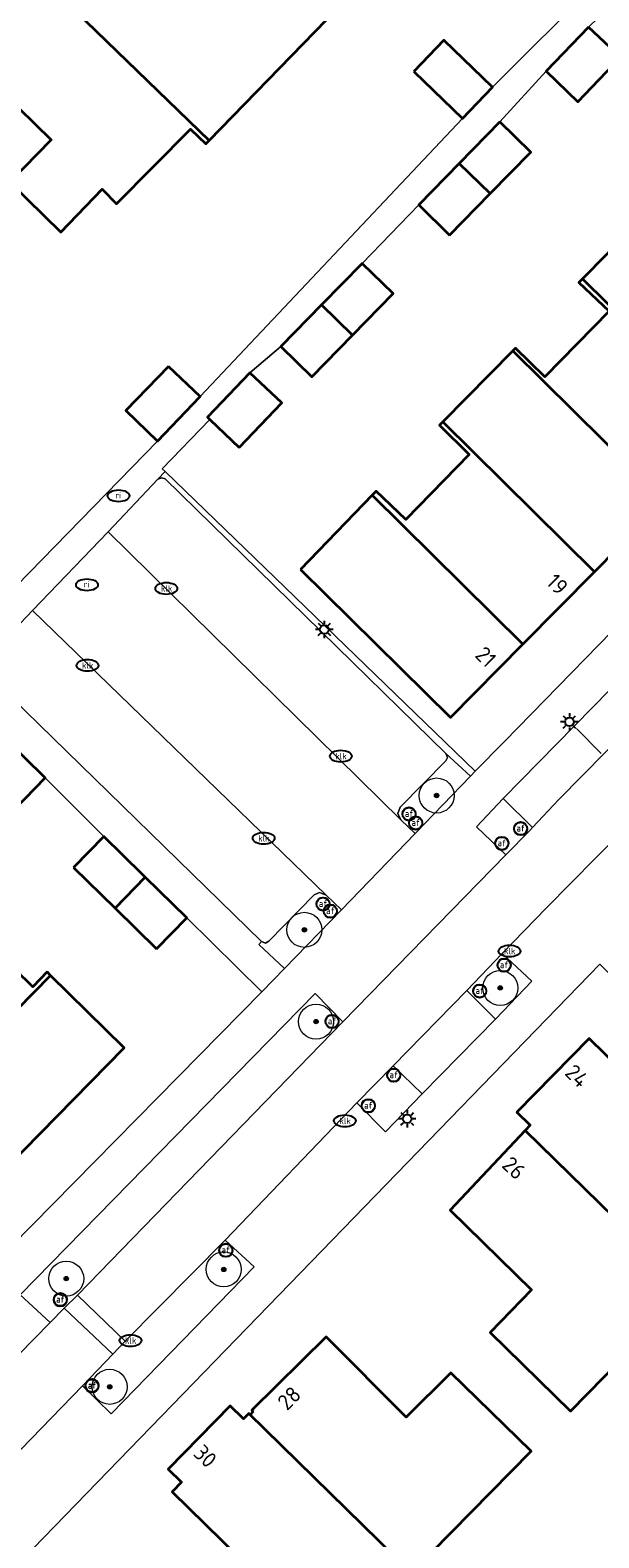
# Model space of a CAD drawing. Header units: metres. Extents: x 103671 to 105190, y 427150 to 429171.
# Tile 204 of 256: x 104165 to 104198, y 428185 to 428271. Entities that reach past the tile are written whole.
import ezdxf
from ezdxf.enums import TextEntityAlignment as Align

# ---------------------------------------------------------------- set-up
doc = ezdxf.new("R2010")
doc.units = ezdxf.units.M
for name, color, linetype, lineweight in [('B-WE-GR-BEPLANTING_CULTUUR_HEESTERS-GV', 253, 'Continuous', 18), ('B-WE-GR-BEPLANTING_CULTUUR_VASTE PLANTENVAK-GV', 253, 'Continuous', 18), ('B-WE-GR-BOOM-S', 253, 'Continuous', 25), ('B-WE-IE-MEUBILAIR-S', 253, 'Continuous', 25), ('B-WE-OG-BEBOUWING-GV', 253, 'Continuous', 35), ('B-WE-OG-BEBOUWING-T18', 7, 'Continuous', 18), ('B-WE-OG-TERREIN_ERF-GV', 253, 'Continuous', 18), ('B-WE-VH-OPENVERHARDING-GV', 253, 'Continuous', 18), ('B-WE-VH-OPENVERHARDING_BETONSTRAATSTEEN-GV', 253, 'Continuous', 18), ('B-WE-VH-OPENVERHARDING_TEGEL-GV', 253, 'Continuous', 18), ('B-WE-VW-MARKERING_PICTOGRAM-G', 253, 'Continuous', 18)]:
    doc.layers.add(name, color=color, linetype=linetype, lineweight=lineweight)
doc.styles.add('NLCS-ISO', font='NLCS-ISO.ttf')
doc.styles.add('NLCS-ISO-M500-T18', font='NLCS-ISO.ttf', dxfattribs={"height": 0.9})

# ---------------------------------------------------------------- blocks, each defined once
blk = doc.blocks.new('SIE-MEUBILAIR_PAAL_AFSLUITPAAL-SO')
blk.add_circle((0, 0), 0.75)
at = {"style": 'NLCS-ISO'}
blk.add_text('af', height=0.75, dxfattribs=at).set_placement((0, 0.05), align=Align.MIDDLE_CENTER)
blk = doc.blocks.new('SIE-MEUBILAIR_PAAL_LICHTMAST-SO')
for points in [[(-0.62, 0), (-1, 0)], [(-0.71, 0.71), (-0.44, 0.44)], [(0, 1), (0, 0.62)], [(0.44, 0.44), (0.71, 0.71)], [(1, 0), (0.62, 0)], [(-0.71, -0.71), (-0.44, -0.44)], [(0, -0.62), (0, -1)], [(0.44, -0.44), (0.71, -0.71)]]:
    blk.add_lwpolyline(points)
blk.add_circle((0, 0), 0.5)
blk = doc.blocks.new('SIE-MEUBILAIR_PUT_KOLK-SO')
blk.add_ellipse((0, 0), major_axis=(1.25, 0), ratio=0.54)
at = {"style": 'NLCS-ISO'}
blk.add_text('klk', height=0.75, dxfattribs=at).set_placement((0.03, 0), align=Align.MIDDLE_CENTER)
blk = doc.blocks.new('SIE-MEUBILAIR_PUT_RIOOLPUT-SO')
blk.add_ellipse((0, 0), major_axis=(1.25, 0), ratio=0.54)
at = {"style": 'NLCS-ISO'}
blk.add_text('ri', height=0.75, dxfattribs=at).set_placement((-0.04, 0.07), align=Align.MIDDLE_CENTER)
blk = doc.blocks.new('SGR-BOOM_GBKN-SO')
at = {"linetype": 'ByBlock', "lineweight": 18}
h = blk.add_hatch(color=0, dxfattribs=at)
h.dxf.hatch_style = 1
edge = h.paths.add_edge_path()
edge.add_arc((0, 0), 0.25, 0, 360)
at = {"color": 0, "linetype": 'ByBlock', "lineweight": 18}
for radius in [2, 0.25]:
    blk.add_circle((0, 0), radius, dxfattribs=at)
at = {"color": 0, "linetype": 'ByBlock', "lineweight": 18, "style": 'NLCS-ISO'}
blk.add_attdef('SOORT', (2.5, 0), '', height=1.5, dxfattribs=at)

msp = doc.modelspace()

# ---------------------------------------------------------------- linework, layer by layer
at = {"layer": 'B-WE-GR-BEPLANTING_CULTUUR_HEESTERS-GV', "flags": 128}
msp.add_lwpolyline([(104190.438, 428228.767), (104172.729, 428245.876), (104172.297, 428245.429), (104172.532, 428245.516), (104172.725, 428245.455), (104188.763, 428229.77), (104190.164, 428228.484)], close=True, dxfattribs=at)
at = {"layer": 'B-WE-GR-BEPLANTING_CULTUUR_VASTE PLANTENVAK-GV', "flags": 128}
for points in [[(104186.187, 428225.984), (104187.003, 428225.211), (104190.164, 428228.484), (104188.763, 428229.77), (104188.851, 428229.544), (104188.756, 428229.349), (104186.144, 428226.71), (104186.005, 428226.35)], [(104193.703, 428225.544), (104192.033, 428227.205), (104190.505, 428225.585), (104192.178, 428223.986), (104193.548, 428225.38)], [(104179.545, 428217.492), (104182.794, 428220.855), (104181.928, 428221.691), (104181.545, 428221.839), (104181.232, 428221.707), (104178.647, 428219.055), (104178.453, 428218.944), (104178.217, 428219.036), (104178.066, 428218.875)], [(104189.957, 428216.248), (104191.587, 428214.615), (104193.679, 428216.776), (104191.977, 428218.364)], [(104166.952, 428198.119), (104167.703, 428198.85), (104182.87, 428214.452), (104181.295, 428216.064), (104164.43, 428198.879), (104166.154, 428197.291)], [(104183.678, 428209.824), (104185.315, 428208.177), (104187.396, 428210.34), (104185.746, 428211.942)], [(104169.729, 428195.479), (104167.988, 428193.672), (104169.629, 428192.072), (104177.807, 428200.461), (104176.139, 428201.994), (104170.439, 428196.232)]]:
    msp.add_lwpolyline(points, close=True, dxfattribs=at)
at = {"layer": 'B-WE-OG-BEBOUWING-GV', "flags": 128}
for points in [[(104181.965, 428271.659), (104177.307, 428276.182), (104174.933, 428273.767), (104170.241, 428278.357), (104165.863, 428273.842), (104175.228, 428264.762)], [(104163.844, 428262.375), (104166.758, 428259.535), (104169.116, 428261.976), (104169.947, 428261.154), (104174.167, 428265.418), (104175.045, 428264.575), (104175.228, 428264.762), (104165.863, 428273.842), (104161.529, 428269.372), (104166.208, 428264.795)], [(104196.916, 428271.24), (104194.493, 428268.71), (104196.303, 428266.977), (104198.737, 428269.519)], [(104186.92, 428268.707), (104189.699, 428266.021), (104191.416, 428267.797), (104188.637, 428270.483)], [(104191.841, 428265.828), (104189.523, 428263.454), (104191.29, 428261.728), (104193.608, 428264.102)], [(104188.972, 428259.355), (104191.29, 428261.728), (104189.523, 428263.454), (104187.205, 428261.081)], [(104200.696, 428261.055), (104196.567, 428256.873), (104205.271, 428248.277), (104209.401, 428252.459)], [(104181.656, 428255.377), (104183.423, 428253.651), (104185.741, 428256.024), (104183.974, 428257.75)], [(104192.581, 428252.759), (104201.247, 428244.202), (104205.271, 428248.277), (104196.567, 428256.873), (104196.351, 428256.655), (104198.08, 428255.024), (104194.41, 428251.266), (104192.732, 428252.913)], [(104181.656, 428255.377), (104179.338, 428253.003), (104181.106, 428251.277), (104183.423, 428253.651)], [(104201.247, 428244.202), (104192.581, 428252.759), (104188.585, 428248.694), (104197.242, 428240.146)], [(104172.902, 428251.871), (104170.479, 428249.341), (104172.289, 428247.607), (104174.723, 428250.149)], [(104176.943, 428247.24), (104179.378, 428249.782), (104177.556, 428251.503), (104175.133, 428248.973), (104175.281, 428248.831)], [(104197.242, 428240.146), (104188.585, 428248.694), (104188.399, 428248.505), (104190.098, 428246.839), (104186.474, 428243.125), (104184.767, 428244.754), (104184.543, 428244.522), (104193.16, 428236.013)], [(104180.449, 428240.282), (104189.019, 428231.819), (104193.16, 428236.013), (104184.543, 428244.522)], [(104161.774, 428228.936), (104164.148, 428226.618), (104165.873, 428228.386), (104163.5, 428230.703)], [(104167.484, 428223.264), (104169.857, 428220.946), (104171.583, 428222.713), (104171.418, 428222.874), (104169.209, 428225.031)], [(104172.231, 428218.628), (104173.956, 428220.396), (104171.583, 428222.713), (104169.857, 428220.946)], [(104165.977, 428217.302), (104165.152, 428216.456), (104161.135, 428220.364), (104153.409, 428212.421), (104153.64, 428212.19), (104153.74, 428212.282), (104157.419, 428208.685), (104157.326, 428208.583), (104157.561, 428208.352), (104166.177, 428217.105)], [(104157.955, 428207.964), (104157.376, 428207.368), (104160.805, 428204.148), (104161.333, 428204.643), (104161.753, 428204.195), (104170.376, 428212.969), (104166.177, 428217.105), (104157.561, 428208.352)], [(104193.294, 428208.254), (104202.645, 428199.12), (104209.468, 428206.062), (104204.795, 428210.585), (104202.433, 428208.147), (104196.943, 428213.494), (104192.816, 428209.3), (104193.576, 428208.552)], [(104202.645, 428199.12), (104193.294, 428208.254), (104188.999, 428203.711), (104193.65, 428199.161), (104191.28, 428196.729), (104195.871, 428192.228)], [(104177.754, 428192.209), (104177.577, 428192.028), (104177.504, 428192.1), (104177.497, 428192.092), (104186.801, 428183.006), (104193.627, 428189.948), (104189.039, 428194.415), (104186.481, 428191.88), (104181.921, 428196.482), (104177.68, 428192.28)], [(104180.174, 428176.265), (104186.801, 428183.006), (104177.497, 428192.092), (104177.2, 428191.789), (104176.43, 428192.541), (104172.9, 428188.93), (104173.66, 428188.184), (104173.12, 428187.622), (104177.848, 428182.995), (104175.484, 428180.579)]]:
    msp.add_lwpolyline(points, close=True, dxfattribs=at)
at = {"layer": 'B-WE-OG-TERREIN_ERF-GV', "flags": 128}
for points in [[(104206.3, 428280.293), (104196.916, 428271.24), (104198.737, 428269.519), (104196.303, 428266.977), (104194.493, 428268.71), (104191.841, 428265.828), (104193.608, 428264.102), (104191.29, 428261.728), (104188.972, 428259.355), (104187.205, 428261.081), (104183.974, 428257.75), (104185.741, 428256.024), (104183.423, 428253.651), (104181.106, 428251.277), (104179.338, 428253.003), (104177.556, 428251.503), (104179.378, 428249.782), (104176.943, 428247.24), (104175.281, 428248.831), (104172.558, 428246.027), (104172.729, 428245.876), (104190.438, 428228.767), (104192.106, 428230.458), (104218.963, 428257.954)], [(104160.55, 428235.585), (104172.289, 428247.607), (104170.479, 428249.341), (104172.902, 428251.871), (104174.723, 428250.149), (104189.699, 428266.021), (104186.92, 428268.707), (104188.637, 428270.483), (104191.416, 428267.797), (104197.323, 428273.706)], [(104162.724, 428200.44), (104178.24, 428216.17), (104173.956, 428220.396), (104172.231, 428218.628), (104169.857, 428220.946), (104167.484, 428223.264), (104169.209, 428225.031), (104165.873, 428228.386), (104164.148, 428226.618)], [(104161.135, 428220.364), (104165.152, 428216.456), (104165.977, 428217.302), (104166.177, 428217.105), (104170.376, 428212.969), (104161.753, 428204.195)], [(104210.049, 428184.466), (104219.855, 428194.46), (104219.791, 428195.959), (104209.468, 428206.062), (104202.645, 428199.12), (104195.871, 428192.228), (104191.28, 428196.729), (104193.65, 428199.161), (104188.999, 428203.711), (104193.294, 428208.254), (104193.576, 428208.552), (104192.816, 428209.3), (104196.943, 428213.494), (104202.433, 428208.147), (104204.795, 428210.585), (104200.618, 428214.716), (104197.562, 428217.738), (104148.661, 428167.394)]]:
    msp.add_lwpolyline(points, dxfattribs=at)
for points in [[(104166.758, 428259.535), (104163.844, 428262.375), (104166.208, 428264.795), (104161.529, 428269.372), (104165.863, 428273.842), (104170.241, 428278.357), (104174.933, 428273.767), (104177.307, 428276.182), (104181.965, 428271.659), (104175.228, 428264.762), (104175.045, 428264.575), (104174.167, 428265.418), (104169.947, 428261.154), (104169.116, 428261.976)], [(104189.019, 428231.819), (104180.449, 428240.282), (104184.543, 428244.522), (104184.767, 428244.754), (104186.474, 428243.125), (104190.098, 428246.839), (104188.399, 428248.505), (104188.585, 428248.694), (104192.581, 428252.759), (104192.732, 428252.913), (104194.41, 428251.266), (104198.08, 428255.024), (104196.351, 428256.655), (104196.567, 428256.873), (104200.696, 428261.055), (104209.401, 428252.459), (104205.271, 428248.277), (104201.247, 428244.202), (104197.242, 428240.146), (104193.16, 428236.013)], [(104186.801, 428183.006), (104180.174, 428176.265), (104175.484, 428180.579), (104177.848, 428182.995), (104173.12, 428187.622), (104173.66, 428188.184), (104172.9, 428188.93), (104176.43, 428192.541), (104177.2, 428191.789), (104177.497, 428192.092), (104177.504, 428192.1), (104177.577, 428192.028), (104177.754, 428192.209), (104177.68, 428192.28), (104181.921, 428196.482), (104186.481, 428191.88), (104189.039, 428194.415), (104193.627, 428189.948)]]:
    msp.add_lwpolyline(points, close=True, dxfattribs=at)
at = {"layer": 'B-WE-VH-OPENVERHARDING-GV', "flags": 128}
msp.add_lwpolyline([(104218.963, 428257.954), (104192.106, 428230.458), (104190.438, 428228.767), (104190.164, 428228.484), (104187.003, 428225.211), (104182.794, 428220.855), (104179.545, 428217.492), (104178.24, 428216.17), (104162.724, 428200.44), (104164.43, 428198.879), (104181.295, 428216.064), (104182.87, 428214.452), (104192.178, 428223.986), (104190.505, 428225.585), (104192.033, 428227.205), (104200.177, 428235.498)], dxfattribs=at)
at = {"layer": 'B-WE-VH-OPENVERHARDING_BETONSTRAATSTEEN-GV', "flags": 128}
for points in [[(104186.187, 428225.984), (104186.005, 428226.35), (104186.144, 428226.71), (104188.756, 428229.349), (104188.851, 428229.544), (104188.763, 428229.77), (104172.725, 428245.455), (104172.532, 428245.516), (104172.297, 428245.429), (104169.461, 428242.429)], [(104165.139, 428237.94), (104181.928, 428221.691), (104182.794, 428220.855), (104187.003, 428225.211), (104186.187, 428225.984), (104169.461, 428242.429)], [(104181.928, 428221.691), (104165.139, 428237.94), (104162.295, 428234.963), (104162.215, 428234.735), (104162.323, 428234.53), (104178.217, 428219.036), (104178.453, 428218.944), (104178.647, 428219.055), (104181.232, 428221.707), (104181.545, 428221.839)], [(104192.033, 428227.205), (104193.703, 428225.544), (104195.218, 428227.14), (104201.862, 428233.882), (104200.177, 428235.498)], [(104191.587, 428214.615), (104189.957, 428216.248), (104185.746, 428211.942), (104187.396, 428210.34)], [(104153.344, 428184.247), (104153.522, 428184.437), (104166.154, 428197.291), (104164.43, 428198.879), (104163.086, 428197.56), (104159.416, 428193.788), (104158.04, 428192.373), (104151.765, 428185.923)], [(104167.703, 428198.85), (104166.952, 428198.119), (104169.729, 428195.479), (104170.439, 428196.232)], [(104153.522, 428184.437), (104153.344, 428184.247), (104152.138, 428182.855), (104152.033, 428182.762), (104154.784, 428180.075), (104160.354, 428185.816), (104167.988, 428193.672), (104169.729, 428195.479), (104166.952, 428198.119), (104166.154, 428197.291)]]:
    msp.add_lwpolyline(points, close=True, dxfattribs=at)
for points in [[(104201.862, 428233.882), (104195.218, 428227.14), (104193.703, 428225.544), (104193.548, 428225.38), (104192.178, 428223.986), (104182.87, 428214.452), (104167.703, 428198.85), (104170.439, 428196.232), (104176.139, 428201.994), (104183.678, 428209.824), (104185.746, 428211.942), (104189.957, 428216.248), (104191.977, 428218.364), (104194.515, 428220.97), (104198.75, 428225.27)], [(104198.75, 428225.27), (104194.515, 428220.97), (104191.977, 428218.364), (104193.679, 428216.776), (104191.587, 428214.615), (104187.396, 428210.34), (104185.315, 428208.177), (104183.678, 428209.824), (104176.139, 428201.994), (104177.807, 428200.461), (104169.629, 428192.072), (104167.988, 428193.672), (104160.354, 428185.816), (104162.077, 428184.311)], [(104148.661, 428167.394), (104197.562, 428217.738)]]:
    msp.add_lwpolyline(points, dxfattribs=at)
at = {"layer": 'B-WE-VH-OPENVERHARDING_TEGEL-GV', "flags": 128}
for points in [[(104197.323, 428273.706), (104191.416, 428267.797), (104189.699, 428266.021), (104174.723, 428250.149), (104172.289, 428247.607), (104160.55, 428235.585)], [(104162.295, 428234.963), (104165.139, 428237.94), (104169.461, 428242.429), (104172.297, 428245.429), (104172.729, 428245.876), (104172.558, 428246.027), (104175.281, 428248.831), (104175.133, 428248.973), (104177.556, 428251.503), (104179.338, 428253.003), (104181.656, 428255.377), (104183.974, 428257.75), (104187.205, 428261.081), (104189.523, 428263.454), (104191.841, 428265.828), (104194.493, 428268.71), (104196.916, 428271.24)], [(104163.5, 428230.703), (104165.873, 428228.386), (104169.209, 428225.031), (104171.418, 428222.874), (104171.583, 428222.713), (104173.956, 428220.396), (104178.24, 428216.17), (104179.545, 428217.492), (104178.066, 428218.875), (104178.217, 428219.036), (104162.323, 428234.53)]]:
    msp.add_lwpolyline(points, dxfattribs=at)
at = {"layer": 'B-WE-VW-MARKERING_PICTOGRAM-G', "flags": 128}
msp.add_lwpolyline([(104196.219, 428231.19), (104197.639, 428229.779)], dxfattribs=at)

# ---------------------------------------------------------------- block references
at = {"layer": 'B-WE-GR-BOOM-S', "xscale": 0.5, "yscale": 0.5, "zscale": 0.5}
for p in [(104188.226, 428227.373), (104180.676, 428219.706), (104191.863, 428216.388), (104181.342, 428214.466), (104176.068, 428200.32), (104167.066, 428199.801), (104169.551, 428193.621)]:
    msp.add_blockref('SGR-BOOM_GBKN-SO', p, dxfattribs=at)
at = {"layer": 'B-WE-IE-MEUBILAIR-S', "xscale": 0.5, "yscale": 0.5, "zscale": 0.5}
for name, p in [('SIE-MEUBILAIR_PUT_RIOOLPUT-SO', (104170.058, 428244.477)), ('SIE-MEUBILAIR_PUT_RIOOLPUT-SO', (104168.256, 428239.401)), ('SIE-MEUBILAIR_PUT_KOLK-SO', (104172.789, 428239.192)), ('SIE-MEUBILAIR_PAAL_LICHTMAST-SO', (104181.813, 428236.853)), ('SIE-MEUBILAIR_PUT_KOLK-SO', (104168.279, 428234.799)), ('SIE-MEUBILAIR_PAAL_LICHTMAST-SO', (104195.816, 428231.574)), ('SIE-MEUBILAIR_PUT_KOLK-SO', (104182.754, 428229.619)), ('SIE-MEUBILAIR_PAAL_AFSLUITPAAL-SO', (104186.652, 428226.329)), ('SIE-MEUBILAIR_PAAL_AFSLUITPAAL-SO', (104186.656, 428226.311)), ('SIE-MEUBILAIR_PAAL_AFSLUITPAAL-SO', (104187.031, 428225.814)), ('SIE-MEUBILAIR_PAAL_AFSLUITPAAL-SO', (104187.035, 428225.796)), ('SIE-MEUBILAIR_PAAL_AFSLUITPAAL-SO', (104193.027, 428225.495)), ('SIE-MEUBILAIR_PAAL_AFSLUITPAAL-SO', (104193.031, 428225.477)), ('SIE-MEUBILAIR_PUT_KOLK-SO', (104178.348, 428224.931)), ('SIE-MEUBILAIR_PAAL_AFSLUITPAAL-SO', (104191.954, 428224.647)), ('SIE-MEUBILAIR_PAAL_AFSLUITPAAL-SO', (104191.958, 428224.629)), ('SIE-MEUBILAIR_PAAL_AFSLUITPAAL-SO', (104181.738, 428221.186)), ('SIE-MEUBILAIR_PAAL_AFSLUITPAAL-SO', (104181.742, 428221.168)), ('SIE-MEUBILAIR_PAAL_AFSLUITPAAL-SO', (104182.155, 428220.781)), ('SIE-MEUBILAIR_PAAL_AFSLUITPAAL-SO', (104182.159, 428220.763)), ('SIE-MEUBILAIR_PUT_KOLK-SO', (104192.396, 428218.495)), ('SIE-MEUBILAIR_PAAL_AFSLUITPAAL-SO', (104192.084, 428217.698)), ('SIE-MEUBILAIR_PAAL_AFSLUITPAAL-SO', (104192.088, 428217.68)), ('SIE-MEUBILAIR_PAAL_AFSLUITPAAL-SO', (104190.69, 428216.219)), ('SIE-MEUBILAIR_PAAL_AFSLUITPAAL-SO', (104190.694, 428216.201)), ('SIE-MEUBILAIR_PAAL_AFSLUITPAAL-SO', (104182.252, 428214.485)), ('SIE-MEUBILAIR_PAAL_AFSLUITPAAL-SO', (104182.256, 428214.467)), ('SIE-MEUBILAIR_PAAL_AFSLUITPAAL-SO', (104185.776, 428211.419)), ('SIE-MEUBILAIR_PAAL_AFSLUITPAAL-SO', (104185.78, 428211.401)), ('SIE-MEUBILAIR_PAAL_AFSLUITPAAL-SO', (104184.326, 428209.671)), ('SIE-MEUBILAIR_PAAL_AFSLUITPAAL-SO', (104184.33, 428209.653)), ('SIE-MEUBILAIR_PUT_KOLK-SO', (104182.988, 428208.8)), ('SIE-MEUBILAIR_PAAL_LICHTMAST-SO', (104186.549, 428208.916)), ('SIE-MEUBILAIR_PAAL_AFSLUITPAAL-SO', (104176.184, 428201.425)), ('SIE-MEUBILAIR_PAAL_AFSLUITPAAL-SO', (104176.188, 428201.407)), ('SIE-MEUBILAIR_PAAL_AFSLUITPAAL-SO', (104166.727, 428198.579)), ('SIE-MEUBILAIR_PAAL_AFSLUITPAAL-SO', (104166.736, 428198.611)), ('SIE-MEUBILAIR_PUT_KOLK-SO', (104170.737, 428196.258)), ('SIE-MEUBILAIR_PAAL_AFSLUITPAAL-SO', (104168.536, 428193.668)), ('SIE-MEUBILAIR_PAAL_AFSLUITPAAL-SO', (104168.546, 428193.7))]:
    msp.add_blockref(name, p, dxfattribs=at)

# ---------------------------------------------------------------- texts
at = {"layer": 'B-WE-OG-BEBOUWING-T18', "style": 'NLCS-ISO-M500-T18'}
for s, rotation, p in [('19', 315.4, (104195.125, 428239.426)), ('21', 315.4, (104191.043, 428235.292)), ('24', 315.5, (104196.253, 428211.367)), ('26', 316.6, (104192.647, 428206.114)), ('28', 44.7, (104179.805, 428192.977)), ('30', 315.6, (104175.013, 428189.661))]:
    msp.add_text(s, height=0.9, rotation=rotation, dxfattribs=at).set_placement(p, align=Align.MIDDLE)

doc.saveas('drawing.dxf')
